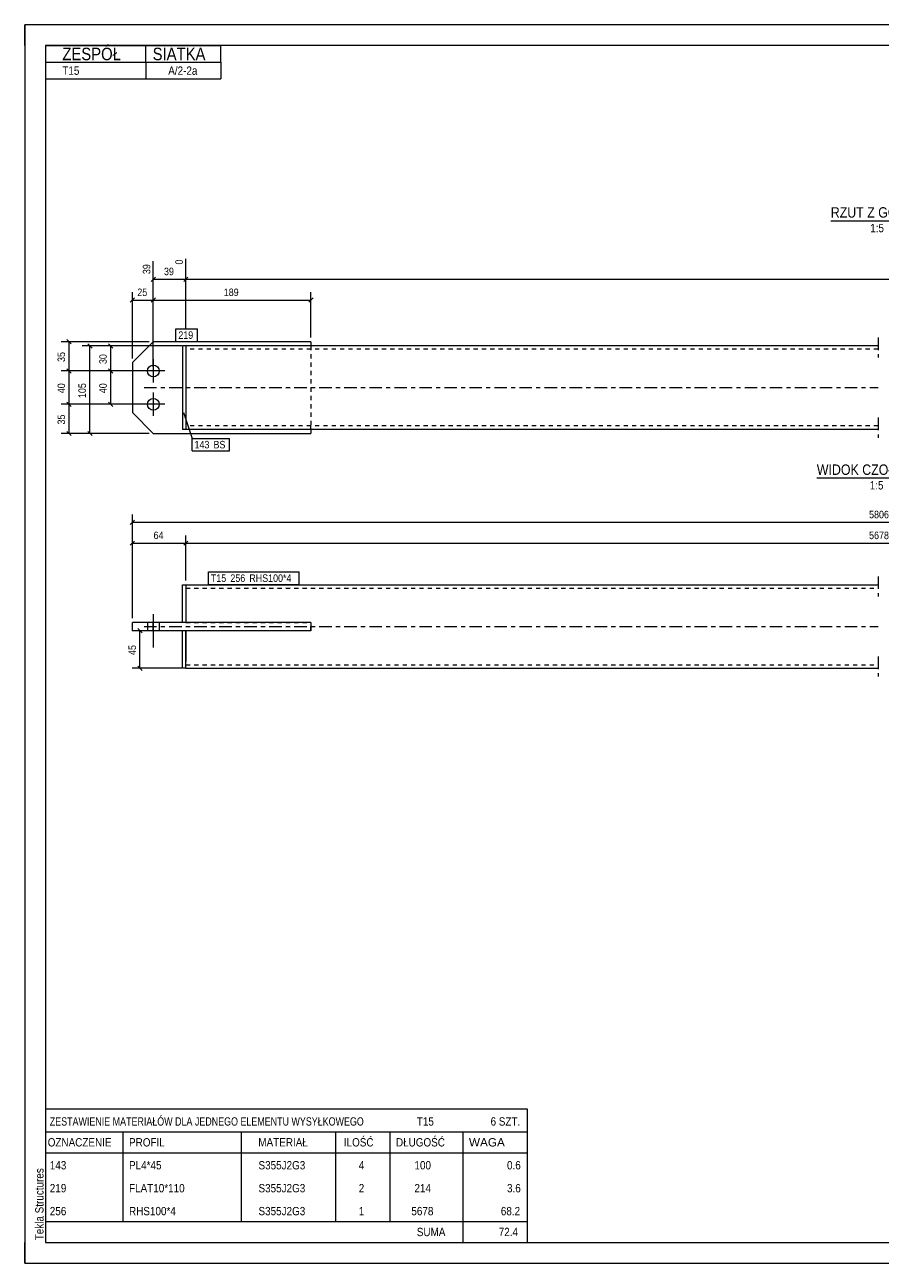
# Model space of a CAD drawing. Header units: millimetres. Extents: x 0 to 420, y 0 to 297.
# Tile 1 of 2: x 0 to 205, y 0 to 297. Entities that reach past the tile are written whole.
import ezdxf

# ---------------------------------------------------------------- set-up
doc = ezdxf.new("R2010")
doc.units = ezdxf.units.MM
for name, pattern in [('XKITLINE00', [0]), ('XKITLINE01', [4, 1, -1, 1, -1]), ('XKITLINE03', [6, 3, -1, 1, -1])]:
    doc.linetypes.add(name, pattern=pattern)
for name, color, linetype, lineweight in [('Arkusz rysunku', 3, 'Continuous', 0), ('Element', 2, 'Continuous', 0), ('Inny typ obiektu', 7, 'Continuous', 0), ('Wymiar', 4, 'Continuous', 0), ('Znak elementu', 2, 'Continuous', 0), ('Śruba', 3, 'Continuous', 0)]:
    doc.layers.add(name, color=color, linetype=linetype, lineweight=lineweight)
doc.styles.add('ARIAL', font='ARIAL.TTF')

msp = doc.modelspace()

# ---------------------------------------------------------------- linework, layer by layer
at = {"layer": 'Arkusz rysunku', "linetype": 'XKITLINE00', "lineweight": 0}
for p, q in [((420, 297), (0, 297)), ((0, 297), (0, 0)), ((0, 292), (0, 297)), ((5, 297), (0, 297)), ((415, 292), (5, 292)), ((5, 292), (5, 5)), ((0, 0), (0, 5)), ((5, 5), (415, 5)), ((0, 0), (420, 0))]:
    msp.add_line(p, q, dxfattribs=at)
at = {"layer": 'Element', "linetype": 'XKITLINE00', "lineweight": 0}
for p, q in [((30.82, 220.98), (25.82, 215.98)), ((68.62, 220.98), (30.82, 220.98)), ((38.62, 219.98), (37.82, 219.98)), ((37.82, 219.98), (37.82, 199.98)), ((204.62, 219.98), (38.62, 219.98)), ((38.62, 219.98), (38.62, 199.98)), ((68.62, 220.98), (68.62, 219.98)), ((38.62, 218.38), (38.62, 201.58)), ((25.82, 215.98), (25.82, 203.98)), ((25.82, 203.98), (30.82, 198.98)), ((38.62, 199.98), (37.82, 199.98)), ((204.62, 199.98), (38.62, 199.98)), ((68.62, 199.98), (68.62, 198.98)), ((30.82, 198.98), (68.62, 198.98)), ((37.82, 153.69), (37.82, 162.69)), ((37.82, 162.69), (38.62, 162.69)), ((38.62, 162.69), (204.62, 162.69)), ((38.62, 162.69), (38.62, 153.69)), ((38.62, 161.09), (38.62, 153.69)), ((68.62, 153.69), (25.82, 153.69)), ((25.82, 151.69), (25.82, 153.69)), ((68.62, 151.69), (25.82, 151.69)), ((30.82, 151.69), (30.82, 153.69)), ((37.82, 142.69), (37.82, 151.69)), ((38.62, 151.69), (38.62, 144.29)), ((38.62, 142.69), (38.62, 151.69)), ((68.62, 153.69), (68.62, 151.69)), ((38.62, 142.69), (37.82, 142.69)), ((38.62, 142.69), (204.62, 142.69))]:
    msp.add_line(p, q, dxfattribs=at)
at = {"layer": 'Element', "linetype": 'XKITLINE01', "lineweight": 0}
for p, q in [((38.62, 219.98), (37.82, 219.98)), ((37.82, 219.98), (37.82, 199.98)), ((38.62, 219.98), (38.62, 199.98)), ((38.62, 219.98), (38.62, 199.98)), ((68.62, 219.98), (68.62, 219.18)), ((68.62, 219.98), (68.62, 199.98)), ((204.62, 219.18), (38.62, 219.18)), ((38.62, 199.98), (37.82, 199.98)), ((204.62, 200.78), (38.62, 200.78)), ((68.62, 199.98), (68.62, 200.78)), ((68.62, 200.1), (68.62, 199.98)), ((68.62, 200.1), (68.62, 199.98)), ((38.62, 162.69), (38.62, 161.09)), ((38.62, 161.89), (204.62, 161.89)), ((38.62, 153.69), (37.82, 153.69)), ((38.62, 151.69), (37.82, 151.69)), ((38.62, 153.69), (68.62, 153.69)), ((68.62, 151.69), (38.62, 151.69)), ((68.62, 153.69), (68.62, 151.69)), ((68.62, 151.69), (68.62, 153.69)), ((38.62, 142.69), (38.62, 144.29)), ((38.62, 143.49), (204.62, 143.49))]:
    msp.add_line(p, q, dxfattribs=at)
at = {"layer": 'Element', "linetype": 'XKITLINE03', "lineweight": 0}
for p, q in [((204.62, 221.98), (204.62, 217.18)), ((28.62, 209.98), (204.62, 209.98)), ((204.62, 202.78), (204.62, 197.98)), ((204.62, 164.69), (204.62, 159.89)), ((28.62, 152.69), (204.62, 152.69)), ((204.62, 145.49), (204.62, 140.69))]:
    msp.add_line(p, q, dxfattribs=at)
at = {"layer": 'Inny typ obiektu', "linetype": 'XKITLINE00', "lineweight": 0}
for p, q in [((5, 292), (47, 292)), ((5, 292), (5, 288)), ((29, 288), (29, 292)), ((47, 288), (47, 292)), ((5, 288), (47, 288)), ((5, 288), (5, 284)), ((29, 288), (29, 284)), ((47, 288), (47, 284)), ((5, 284), (47, 284)), ((193.26, 250), (215.86, 250)), ((189.92, 188.31), (219, 188.31)), ((5, 37), (5, 31.5)), ((5, 37), (120.5, 37)), ((120.5, 37), (120.5, 31.5)), ((5, 31.5), (5, 26.5)), ((5, 31.5), (120.5, 31.5)), ((23.5, 31.5), (23.5, 26.5)), ((52, 26.5), (52, 31.5)), ((74.5, 31.5), (74.5, 26.5)), ((87.5, 31.5), (87.5, 26.5)), ((105, 31.5), (105, 26.5)), ((120.5, 31.5), (120.5, 26.5)), ((5, 26.5), (120.5, 26.5)), ((5, 26.5), (5, 21)), ((23.5, 26.5), (23.5, 21)), ((52, 21), (52, 26.5)), ((74.5, 26.5), (74.5, 21)), ((87.5, 26.5), (87.5, 21)), ((105, 26.5), (105, 21)), ((120.5, 26.5), (120.5, 21)), ((5, 21), (5, 15.5)), ((23.5, 21), (23.5, 15.5)), ((52, 15.5), (52, 21)), ((74.5, 21), (74.5, 15.5)), ((87.5, 21), (87.5, 15.5)), ((105, 21), (105, 15.5)), ((120.5, 21), (120.5, 15.5)), ((5, 15.5), (5, 10)), ((23.5, 15.5), (23.5, 10)), ((52, 10), (52, 15.5)), ((74.5, 15.5), (74.5, 10)), ((87.5, 15.5), (87.5, 10)), ((105, 15.5), (105, 10)), ((120.5, 15.5), (120.5, 10)), ((5, 10), (5, 5)), ((5, 10), (120.5, 10)), ((105, 10), (105, 5)), ((120.5, 10), (120.5, 5)), ((5, 5), (120.5, 5))]:
    msp.add_line(p, q, dxfattribs=at)
at = {"layer": 'Wymiar', "linetype": 'XKITLINE00', "lineweight": 0}
for p, q in [((38.62, 224.08), (38.62, 240.83)), ((38.62, 224.08), (38.62, 240.83)), ((30.82, 214.98), (30.82, 240.27)), ((31.33, 236.49), (30.31, 235.47)), ((30.82, 235.98), (38.62, 235.98)), ((39.13, 236.49), (38.11, 235.47)), ((39.13, 236.49), (38.11, 235.47)), ((38.62, 235.98), (379.42, 235.98)), ((25.82, 216.98), (25.82, 232.84)), ((30.82, 214.98), (30.82, 232.84)), ((30.82, 214.98), (30.82, 232.84)), ((68.62, 221.98), (68.62, 232.84)), ((26.33, 231.49), (25.31, 230.47)), ((25.82, 230.98), (30.82, 230.98)), ((31.33, 231.49), (30.31, 230.47)), ((31.33, 231.49), (30.31, 230.47)), ((30.82, 230.98), (68.62, 230.98)), ((69.13, 231.49), (68.11, 230.47)), ((29.82, 220.98), (8.76, 220.98)), ((10.11, 221.49), (11.13, 220.47)), ((10.62, 213.98), (10.62, 220.98)), ((37.62, 219.98), (13.76, 219.98)), ((15.11, 220.49), (16.13, 219.47)), ((15.62, 198.98), (15.62, 219.98)), ((37.62, 219.98), (18.76, 219.98)), ((20.11, 220.49), (21.13, 219.47)), ((20.62, 213.98), (20.62, 219.98)), ((38.62, 220.98), (38.62, 221.08)), ((38.62, 220.98), (38.62, 221.08)), ((29.82, 213.98), (8.76, 213.98)), ((29.82, 213.98), (8.76, 213.98)), ((10.11, 214.49), (11.13, 213.47)), ((10.11, 214.49), (11.13, 213.47)), ((10.62, 205.98), (10.62, 213.98)), ((29.82, 213.98), (18.76, 213.98)), ((29.82, 213.98), (18.76, 213.98)), ((20.11, 214.49), (21.13, 213.47)), ((20.11, 214.49), (21.13, 213.47)), ((20.62, 205.98), (20.62, 213.98)), ((29.82, 205.98), (8.76, 205.98)), ((29.82, 205.98), (8.76, 205.98)), ((10.11, 206.49), (11.13, 205.47)), ((10.11, 206.49), (11.13, 205.47)), ((10.62, 198.98), (10.62, 205.98)), ((29.82, 205.98), (18.76, 205.98)), ((20.11, 206.49), (21.13, 205.47)), ((10.11, 199.49), (11.13, 198.47)), ((15.11, 199.49), (16.13, 198.47)), ((29.82, 198.98), (8.76, 198.98)), ((29.82, 198.98), (13.76, 198.98)), ((25.82, 154.69), (25.82, 179.55)), ((26.33, 178.2), (25.31, 177.18)), ((25.82, 177.69), (384.42, 177.69)), ((26.33, 173.2), (25.31, 172.18)), ((25.82, 154.69), (25.82, 174.55)), ((25.82, 172.69), (38.62, 172.69)), ((39.13, 173.2), (38.11, 172.18)), ((39.13, 173.2), (38.11, 172.18)), ((38.62, 163.69), (38.62, 174.55)), ((38.62, 163.69), (38.62, 174.55)), ((38.62, 172.69), (371.62, 172.69)), ((36.82, 151.69), (25.76, 151.69)), ((27.11, 152.2), (28.13, 151.18)), ((27.62, 142.69), (27.62, 151.69)), ((37.62, 142.69), (25.76, 142.69)), ((27.11, 143.2), (28.13, 142.18))]:
    msp.add_line(p, q, dxfattribs=at)
at = {"layer": 'Znak elementu', "linetype": 'XKITLINE00', "lineweight": 0}
for p, q in [((36.22, 224.08), (41.43, 224.08)), ((36.22, 221.08), (36.22, 224.08)), ((41.43, 221.08), (41.43, 224.08)), ((36.22, 221.08), (41.43, 221.08)), ((38.04, 204.04), (40.11, 197.81)), ((40.11, 197.81), (49.06, 197.81)), ((40.11, 194.81), (40.11, 197.81)), ((49.06, 194.81), (49.06, 197.81)), ((40.11, 194.81), (49.06, 194.81)), ((44.02, 165.79), (65.78, 165.79)), ((44.02, 162.79), (44.02, 165.79)), ((65.78, 162.79), (65.78, 165.79)), ((44.02, 162.79), (65.78, 162.79))]:
    msp.add_line(p, q, dxfattribs=at)
at = {"layer": 'Śruba', "linetype": 'XKITLINE00', "lineweight": 0}
for p, q in [((33.62, 213.98), (28.02, 213.98)), ((30.82, 216.78), (30.82, 211.18)), ((30.82, 208.78), (30.82, 203.18)), ((33.62, 205.98), (28.02, 205.98)), ((30.82, 155.69), (30.82, 147.69)), ((30.82, 155.69), (30.82, 147.69)), ((29.42, 153.69), (29.42, 151.69)), ((29.42, 153.69), (29.42, 151.69)), ((32.22, 153.69), (32.22, 151.69)), ((32.22, 153.69), (32.22, 151.69))]:
    msp.add_line(p, q, dxfattribs=at)
for centre in [(30.82, 213.98), (30.82, 205.98)]:
    msp.add_circle(centre, 1.4, dxfattribs=at)

# ---------------------------------------------------------------- texts
at = {"layer": 'Arkusz rysunku', "style": 'ARIAL', "width": 0.85}
msp.add_text('Tekla Structures', height=2, rotation=90, dxfattribs=at).set_placement((4.5, 5.5))
at = {"layer": 'Inny typ obiektu', "style": 'ARIAL'}
for s, height, width, p in [('ZESPÓŁ', 3, 0.85, (9, 288.5)), ('SIATKA', 3, 0.85, (30.66, 288.5)), ('T15', 2, 0.85, (9, 285)), ('A/2-2a', 2, 0.85, (34.4, 285)), ('RZUT Z GÓRY', 2.5, 0.85, (193.26, 250.75)), ('1:5', 2, 0.85, (202.71, 247.25)), ('WIDOK CZOŁOWY', 2.5, 0.85, (189.92, 189.06)), ('1:5', 2, 0.85, (202.61, 185.56)), ('ZESTAWIENIE MATERIAŁÓW DLA JEDNEGO ELEMENTU WYSYŁKOWEGO', 2, 0.765, (6, 33)), ('T15', 2, 0.85, (94, 33)), ('6', 2, 0.85, (111.69, 33)), (' SZT.', 2, 0.85, (113, 33)), ('OZNACZENIE', 2, 0.85, (5.5, 28)), ('PROFIL', 2, 0.85, (25, 28)), ('MATERIAŁ', 2, 0.85, (56, 28)), ('ILOŚĆ', 2, 0.85, (76.5, 28)), ('DŁUGOŚĆ', 2, 0.85, (89, 28)), ('WAGA', 2, 1.008832, (106.5, 28)), ('143', 2, 0.85, (6, 22.5)), ('PL4*45', 2, 0.85, (25, 22.5)), ('S355J2G3', 2, 0.85, (56.04, 22.5)), ('4', 2, 0.85, (80.09, 22.5)), ('100', 2, 0.85, (93.44, 22.5)), ('0.6', 2, 0.85, (115.63, 22.5)), ('219', 2, 0.85, (6, 17)), ('FLAT10*110', 2, 0.85, (25, 17)), ('S355J2G3', 2, 0.85, (56.04, 17)), ('2', 2, 0.85, (80.09, 17)), ('214', 2, 0.85, (93.44, 17)), ('3.6', 2, 0.85, (115.63, 17)), ('256', 2, 0.85, (6, 11.5)), ('RHS100*4', 2, 0.85, (25, 11.5)), ('S355J2G3', 2, 0.85, (56.04, 11.5)), ('1', 2, 0.85, (80.09, 11.5)), ('5678', 2, 0.85, (92.7, 11.5)), ('68.2', 2, 0.85, (114.15, 11.5)), ('SUMA', 2, 0.85, (94, 6.5)), ('72.4', 2, 0.85, (113.65, 6.5))]:
    msp.add_text(s, height=height, dxfattribs=dict(at, width=width)).set_placement(p)
at = {"layer": 'Wymiar', "style": 'ARIAL', "width": 0.85}
for s, p in [('39', (30.1, 237.2)), ('0', (37.9, 239.5)), ('35', (9.66, 216.14)), ('30', (19.66, 215.64)), ('40', (9.66, 208.64)), ('105', (14.66, 207.48)), ('40', (19.66, 208.64)), ('35', (9.66, 201.14)), ('45', (26.66, 145.86))]:
    msp.add_text(s, height=1.8, rotation=90.0002, dxfattribs=at).set_placement(p)
for s, p in [('39', (33.38, 236.94)), ('25', (26.98, 231.94)), ('189', (47.72, 231.94)), ('5806', (202.45, 178.65)), ('64', (30.88, 173.65)), ('5678', (202.45, 173.65))]:
    msp.add_text(s, height=1.8, dxfattribs=at).set_placement(p)
at = {"layer": 'Znak elementu', "style": 'ARIAL', "width": 0.85}
for s, p in [('219', (36.82, 221.68)), ('143', (40.71, 195.41)), ('BS', (45.25, 195.41)), ('T15', (44.62, 163.39)), ('256', (49.3, 163.39)), ('RHS100*4', (53.84, 163.39))]:
    msp.add_text(s, height=1.8, dxfattribs=at).set_placement(p)

doc.saveas('drawing.dxf')
